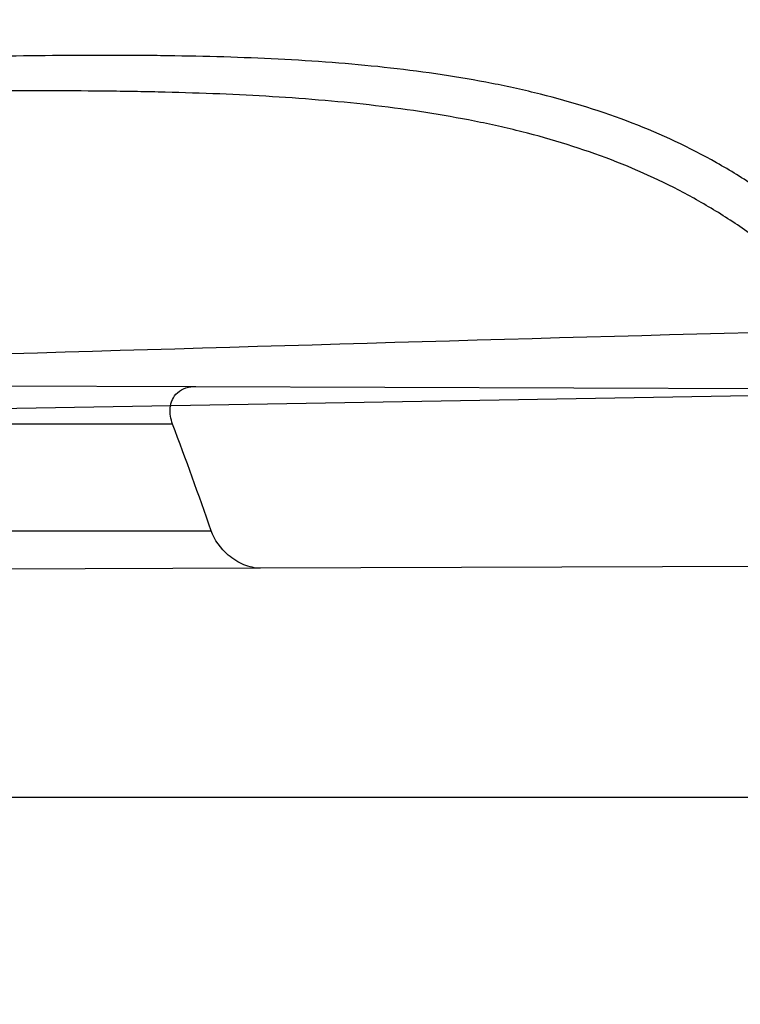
# Model space of a CAD drawing. Header units: millimetres. Extents: x 0 to 297, y 0 to 210.
# Tile 42 of 256: x 141.6342 to 141.6951, y 90.9306 to 91.0137. Entities that reach past the tile are written whole.
import ezdxf

# ---------------------------------------------------------------- set-up
doc = ezdxf.new("R2010")
doc.units = ezdxf.units.MM
doc.header["$LTSCALE"] = 16.335
doc.layers.get('0').update_dxf_attribs({"linetype": 'CONTINUOUS'})
for name, color, linetype in [('01_GLOBAL', 7, 'CONTINUOUS'), ('INTFCLR_1', 7, 'CONTINUOUS'), ('INTFCLR_144815', 7, 'CONTINUOUS')]:
    doc.layers.add(name, color=color, linetype=linetype)

msp = doc.modelspace()

# ---------------------------------------------------------------- linework, layer by layer
at = {"color": 7, "linetype": 'Continuous'}
msp.add_circle((142.5788034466, 92.2083412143), 3.42, dxfattribs=at)
at = {"color": 9, "linetype": 'Continuous'}
msp.add_arc((142.5788034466, 92.2083412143), 3.3761688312, 182.9674534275, 267.0325465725, dxfattribs=at)
at = {"layer": '01_GLOBAL', "color": 7, "linetype": 'Continuous'}
msp.add_circle((142.5788034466, 92.2083412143), 3.465, dxfattribs=at)
at = {"layer": 'INTFCLR_1', "color": 9, "linetype": 'Continuous'}
for p, q in [((141.6086399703, 90.98291990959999), (141.6490417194, 90.9827788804)), ((141.6958671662, 90.9819898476), (141.3049732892, 90.9751667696)), ((141.6470938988, 90.97958959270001), (141.6063579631, 90.97958959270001)), ((141.6100029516, 90.97058959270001), (141.6503436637, 90.97058959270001)), ((141.6545242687, 90.96741944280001), (141.6148828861, 90.9672810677)), ((141.264551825, 90.9480895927), (141.7410849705, 90.9480895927))]:
    msp.add_line(p, q, dxfattribs=at)
at = {"layer": 'INTFCLR_1', "color": 6, "linetype": 'Continuous'}
for p, q in [((141.6490417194, 90.9827788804), (141.7201135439, 90.9825307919)), ((141.7245857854, 90.9676640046), (141.6545242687, 90.96741944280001))]:
    msp.add_line(p, q, dxfattribs=at)
for centre, radius, start, end in [((141.273551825, 90.84008959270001), 0.5431065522, 270, 90.00000002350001), ((141.273551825, 90.84008959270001), 0.5161422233, 270, 90.00000002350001), ((141.2736455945, 90.8396562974), 0.3988044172, 19.166507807, 20.5412722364)]:
    msp.add_arc(centre, radius, start, end, dxfattribs=at)
at = {"layer": 'INTFCLR_1', "color": 9, "linetype": 'Continuous'}
msp.add_arc((142.2714731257, 69.7659909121), 21.2291205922, 91.54702906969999, 91.7475204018, dxfattribs=at)
for points, knots in [([(141.7564146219, 90.67214758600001), (141.7574831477, 90.6750551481), (141.7595771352, 90.68092625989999), (141.7635668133, 90.69283277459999), (141.7700402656, 90.7142045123), (141.7760428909, 90.73928884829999), (141.7800065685, 90.7617077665), (141.7816728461, 90.7731553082), (141.7825328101, 90.7797764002), (141.7845176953, 90.7963988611), (141.7865801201, 90.82480135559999), (141.786249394, 90.85831129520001), (141.7846909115, 90.8800272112), (141.783710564, 90.8900544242), (141.7829887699, 90.8967234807), (141.7807586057, 90.9147232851), (141.7756949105, 90.94354598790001), (141.7683980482, 90.97168599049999), (141.7631787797, 90.98838778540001), (141.7612158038, 90.9943618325), (141.7582294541, 91.0031618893), (141.7514922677, 91.0215597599), (141.7398577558, 91.04856209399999), (141.7266081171, 91.07407256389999), (141.7173713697, 91.0897744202), (141.7130543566, 91.096763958), (141.7101864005, 91.1013200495), (141.7024300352, 91.1133026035), (141.6894327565, 91.1316928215), (141.6713790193, 91.1540805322), (141.6560874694, 91.1708617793), (141.64540551, 91.18158825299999), (141.6394993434, 91.18726746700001), (141.6313044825, 91.1949266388), (141.6198341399, 91.2049554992), (141.6074179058, 91.2146860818), (141.5999877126, 91.21997005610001), (141.5969902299, 91.2219990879), (141.595231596, 91.2231656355), (141.5931919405, 91.2244765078), (141.5909359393, 91.2258549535), (141.5889565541, 91.22699033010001), (141.587260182, 91.2278794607), (141.5858677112, 91.2285262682), (141.5847587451, 91.228921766), (141.5839916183, 91.22910084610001), (141.5833474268, 91.229003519), (141.5832219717, 91.22839726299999), (141.5835311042, 91.22772715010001), (141.5840679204, 91.2267985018), (141.5849352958, 91.22562953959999), (141.5860911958, 91.2242042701), (141.587545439, 91.22253261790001), (141.5892822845, 91.2206136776), (141.5909074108, 91.2188652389), (141.5923395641, 91.21734229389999), (141.5948337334, 91.21470682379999), (141.5989725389, 91.2103803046), (141.6073909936, 91.20154652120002), (141.6165855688, 91.19163585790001), (141.6249614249, 91.18216354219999), (141.6301387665, 91.17614023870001), (141.6384641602, 91.1662523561), (141.6512098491, 91.1502285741), (141.6679191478, 91.126915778), (141.680013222, 91.107884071), (141.6879313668, 91.094337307), (141.6933038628, 91.08480936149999), (141.702572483, 91.0674180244), (141.7149508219, 91.0411554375), (141.7234902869, 91.0192594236), (141.7274621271, 91.00790684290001)], [0, 0, 0, 0, 0.0103790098, 0.0208837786, 0.0420711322, 0.08518383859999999, 0.1071959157, 0.1183352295, 0.1239409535, 0.1295662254, 0.1744257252, 0.2192335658, 0.2417179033, 0.2473538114, 0.2529901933, 0.2641930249, 0.3081221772, 0.3509242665, 0.3614865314, 0.3667493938, 0.3719931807, 0.3926229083, 0.4323809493, 0.4704125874, 0.488853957, 0.4934075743, 0.4979380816, 0.506891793, 0.541232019, 0.5733300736, 0.6031972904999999, 0.6172524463, 0.624045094, 0.6306497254, 0.6548348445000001, 0.6750681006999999, 0.6834748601, 0.6853777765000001, 0.68719583, 0.6905456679, 0.6935010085, 0.6960526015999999, 0.698191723, 0.6999112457, 0.7012080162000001, 0.7020916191, 0.7026257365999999, 0.703100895, 0.7038825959, 0.7050751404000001, 0.7066972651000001, 0.7087491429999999, 0.7112254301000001, 0.7141189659, 0.7174213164, 0.7192231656, 0.7211235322, 0.729579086, 0.7392841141, 0.7620097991, 0.7748694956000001, 0.7816475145, 0.7886215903, 0.818178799, 0.8502213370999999, 0.88468242, 0.8936821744, 0.9027945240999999, 0.9213302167, 0.9597016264, 1, 1, 1, 1]), ([(141.7358975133, 91.0071406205), (141.7318460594, 91.01844594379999), (141.7231341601, 91.04025096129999), (141.7105173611, 91.0663792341), (141.701072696, 91.0836773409), (141.6955966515, 91.0931566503), (141.6875212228, 91.1066417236), (141.6751867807, 91.12558434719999), (141.6581544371, 91.14877272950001), (141.6451671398, 91.16470230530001), (141.6366834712, 91.1745312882), (141.6314052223, 91.1805210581), (141.6228646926, 91.18994094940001), (141.613493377, 91.19978937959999), (141.6049081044, 91.20856863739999), (141.6006923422, 91.21286001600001), (141.5981418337, 91.21548448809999), (141.5966958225, 91.2169787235), (141.5943954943, 91.2194050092), (141.5923320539, 91.2215537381), (141.5877441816, 91.2270898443), (141.589474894, 91.22708959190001)], [0, 0, 0, 0, 0.1351411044, 0.2639657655, 0.326251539, 0.3568857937, 0.3871506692, 0.5031238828, 0.6110823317, 0.7107727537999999, 0.7343091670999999, 0.7571888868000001, 0.8006105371, 0.8773801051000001, 0.9101731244, 0.9387430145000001, 0.9451630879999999, 0.9512497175, 0.9624026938, 0.9805243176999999, 1, 1, 1, 1]), ([(141.589474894, 91.22708959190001), (141.5901302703, 91.2270894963), (141.5934664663, 91.2257697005), (141.5972968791, 91.2235292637), (141.6010154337, 91.2211904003), (141.6028021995, 91.2200263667), (141.6058484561, 91.21800314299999), (141.6133970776, 91.21273816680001), (141.6260174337, 91.20304741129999), (141.6376862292, 91.1930563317), (141.6460232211, 91.1854269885), (141.6520280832, 91.1797738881), (141.6628847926, 91.1691018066), (141.6784293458, 91.15240674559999), (141.6967876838, 91.1301309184), (141.7100118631, 91.1118246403), (141.7179037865, 91.099896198), (141.7208202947, 91.09536318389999), (141.7252087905, 91.0884116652), (141.734595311, 91.0728013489), (141.748064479, 91.04743455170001), (141.7598995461, 91.0205684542), (141.766753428, 91.0022608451), (141.7697904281, 90.99350690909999), (141.7717861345, 90.9875658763), (141.7770905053, 90.9709626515), (141.7845086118, 90.94298471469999), (141.7896594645, 90.91431187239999), (141.7919274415, 90.89640779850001), (141.7926613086, 90.8897756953), (141.793657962, 90.87980496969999), (141.795242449, 90.8582113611), (141.7955788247, 90.82488434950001), (141.7934815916, 90.79663997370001), (141.7914638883, 90.7801127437), (141.7905895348, 90.7735282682), (141.788895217, 90.7621430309), (141.7848639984, 90.73984187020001), (141.7787596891, 90.71489416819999), (141.7721799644, 90.6936469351), (141.768123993, 90.6818069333), (141.7659952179, 90.6759685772), (141.7649089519, 90.6730772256)], [0, 0, 0, 0, 0.0031306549, 0.0166311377, 0.0214593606, 0.0240790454, 0.0268205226, 0.0389267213, 0.0680356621, 0.1027866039, 0.1122691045, 0.1220183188, 0.1421809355, 0.1849822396, 0.2309158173, 0.2799873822, 0.2927706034, 0.2992370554, 0.3057353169, 0.3320403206, 0.3862319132, 0.4428084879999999, 0.4721383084, 0.4795908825, 0.487069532, 0.5020757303, 0.5628487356, 0.6251729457, 0.6410612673, 0.6490543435, 0.6570463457, 0.6889269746, 0.7524526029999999, 0.8160592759, 0.8240370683, 0.8319876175, 0.8477879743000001, 0.8790177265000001, 0.9402188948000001, 0.970317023, 0.9852457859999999, 1, 1, 1, 1]), ([(141.7253905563, 90.95128740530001), (141.724973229, 90.95288689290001), (141.7243076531, 90.95527262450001), (141.7233398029, 90.95842231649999), (141.7218420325, 90.963004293), (141.71935493, 90.9696054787), (141.7163531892, 90.97591489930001), (141.7141387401, 90.97987542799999), (141.7126401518, 90.9823921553), (141.7099336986, 90.98652218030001), (141.7056479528, 90.99189626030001), (141.7011888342, 90.9960574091), (141.6980236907, 90.9984691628), (141.695867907, 90.9999798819), (141.6919530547, 91.00239324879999), (141.6859110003, 91.0052094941), (141.6801357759, 91.0069946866), (141.6761363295, 91.00793918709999), (141.6733675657, 91.0085168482), (141.6683827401, 91.0093736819), (141.6610182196, 91.0101702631), (141.653474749, 91.0105553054), (141.6480509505, 91.0106794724), (141.6448667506, 91.0107164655), (141.6399940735, 91.0107416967), (141.6326138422, 91.0106735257), (141.6226920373, 91.01046249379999), (141.6160338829, 91.0102829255), (141.6126829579, 91.0101837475)], [0, 0, 0, 0, 0.0346278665, 0.051871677, 0.0690216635, 0.135606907, 0.1994957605, 0.215141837, 0.2306514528, 0.2608466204, 0.3185308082, 0.3741944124, 0.3880448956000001, 0.4018755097, 0.4293241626, 0.4842905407, 0.5409817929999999, 0.5556132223, 0.5703744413, 0.6002237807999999, 0.6615312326, 0.7254044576, 0.7584008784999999, 0.7751754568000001, 0.7921112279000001, 0.8604747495, 0.9297738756, 1, 1, 1, 1]), ([(141.7274621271, 91.00790684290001), (141.7315912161, 90.9961048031), (141.7390893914, 90.97185256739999), (141.7462276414, 90.94067982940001), (141.7497519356, 90.91986040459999), (141.7511690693, 90.91003879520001), (141.7520562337, 90.903430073), (141.7542266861, 90.88522496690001), (141.7563129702, 90.8552042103), (141.7560193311, 90.8250769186), (141.75492511, 90.80665849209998), (141.7544248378, 90.79993719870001), (141.7535799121, 90.7899339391), (141.7512498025, 90.76863348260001), (141.7458257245, 90.73651859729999), (141.7391945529, 90.7098498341), (141.7346932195, 90.69454437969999), (141.7328673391, 90.6885424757), (141.7295794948, 90.67824709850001), (141.7226337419, 90.6583743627), (141.7115361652, 90.63128552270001), (141.7001192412, 90.60802526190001), (141.6927555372, 90.5944485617), (141.6900841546, 90.589659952), (141.6861147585, 90.582673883), (141.6775648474, 90.56827510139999), (141.6639972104, 90.5475548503), (141.6473654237, 90.5249373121), (141.6353721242, 90.510182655), (141.6284582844, 90.5020841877), (141.6258517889, 90.4990615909), (141.6214530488, 90.49403413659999), (141.6133270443, 90.48498786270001), (141.6044845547, 90.4755649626), (141.5965053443, 90.4672222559), (141.5917239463, 90.4622035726), (141.5879282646, 90.458105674), (141.5854794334, 90.455268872), (141.5841304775, 90.4534756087), (141.5835709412, 90.4525240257), (141.5832318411, 90.4518413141), (141.5833749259, 90.4509528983), (141.5852684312, 90.45133920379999), (141.5873513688, 90.45233756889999), (141.5911230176, 90.4543766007), (141.5947207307, 90.45666834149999), (141.5976748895, 90.4586369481), (141.5995705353, 90.45994039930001), (141.602756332, 90.46217006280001), (141.6078515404, 90.4659004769), (141.6149715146, 90.47143524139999), (141.62561538, 90.4801941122), (141.6351418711, 90.48873792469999), (141.6434777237, 90.4967321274), (141.649452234, 90.502628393), (141.6602195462, 90.51373015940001), (141.6755659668, 90.5310421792), (141.6935858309, 90.5540599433), (141.7064887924, 90.5729162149), (141.7141583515, 90.5851797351), (141.7169899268, 90.589838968), (141.721250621, 90.59698783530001), (141.7303494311, 90.61303956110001), (141.743335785, 90.63909440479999), (141.7522698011, 90.66086912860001), (141.7564146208, 90.6721475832)], [0, 0, 0, 0, 0.0419354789, 0.08505031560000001, 0.1071497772, 0.1127379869, 0.1183317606, 0.1295131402, 0.1742263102, 0.2191466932, 0.230445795, 0.2361065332, 0.241751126, 0.2641147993, 0.3079545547, 0.3508736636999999, 0.3561840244, 0.3614616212, 0.3719139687, 0.3924297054, 0.4320526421, 0.4700131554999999, 0.4792642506, 0.483852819, 0.4884035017, 0.5062126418, 0.5400088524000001, 0.5714206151, 0.6003317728, 0.6037560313, 0.6071340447, 0.6137178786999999, 0.6261602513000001, 0.6479155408, 0.6570536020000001, 0.6648783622, 0.6711643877, 0.6757843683, 0.6774462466, 0.6786751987, 0.6794900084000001, 0.6799813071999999, 0.6813020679, 0.6842478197, 0.6888651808, 0.6950795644, 0.6987591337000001, 0.70073729, 0.7027989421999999, 0.7117993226, 0.7219139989, 0.7330405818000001, 0.7580265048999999, 0.7648041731, 0.7717766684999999, 0.7861782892, 0.816667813, 0.8493175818, 0.8841610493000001, 0.8932352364, 0.8978283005, 0.9024468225, 0.9211469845, 0.9596997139, 1, 1, 1, 1]), ([(141.5894748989, 90.4530895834), (141.5892979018, 90.4530896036), (141.5888645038, 90.453175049), (141.5888868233, 90.45395412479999), (141.5893505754, 90.4547556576), (141.5901524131, 90.4559470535), (141.5913747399, 90.4574296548), (141.5929802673, 90.4592514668), (141.5949656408, 90.4613878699), (141.5971947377, 90.4637206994), (141.5996190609, 90.4662163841), (141.6031782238, 90.46985252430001), (141.6105296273, 90.4773399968), (141.6195432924, 90.486704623), (141.6278287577, 90.4956995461), (141.6323134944, 90.500698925), (141.6349707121, 90.50370456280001), (141.642015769, 90.5117541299), (141.6542358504, 90.5264206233), (141.6711890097, 90.54891642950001), (141.6850238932, 90.56953556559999), (141.6937443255, 90.58386952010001), (141.6977917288, 90.5908225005), (141.7005148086, 90.5955870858), (141.7080176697, 90.6090898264), (141.7196527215, 90.63222718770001), (141.7309710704, 90.65919529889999), (141.7380553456, 90.6789827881), (141.7414080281, 90.689232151), (141.74326968, 90.6952065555), (141.7478571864, 90.7104352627), (141.754617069, 90.7369742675), (141.7601493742, 90.7689508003), (141.7625257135, 90.7901596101), (141.7633872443, 90.80011831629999), (141.7638973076, 90.8068091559), (141.7650129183, 90.8251434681), (141.7653124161, 90.8551382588), (141.7631848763, 90.8850242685), (141.7609722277, 90.9031442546), (141.7600677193, 90.9097228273), (141.758622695, 90.9195008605), (141.7550282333, 90.9402318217), (141.7477475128, 90.9712699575), (141.7401050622, 90.9953997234), (141.7358975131, 91.00714062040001)], [0, 0, 0, 0, 0.0008731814, 0.0017184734, 0.0032338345, 0.0055641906, 0.008732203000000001, 0.0127298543, 0.0175349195, 0.0231216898, 0.028646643, 0.0346996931, 0.0482229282, 0.0804128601, 0.09881585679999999, 0.1085510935, 0.1135452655, 0.1186072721, 0.1613234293, 0.207686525, 0.2575125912, 0.2837456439, 0.2904463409, 0.297201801, 0.3108185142, 0.3666506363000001, 0.4248611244, 0.4549770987, 0.470314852, 0.4780577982, 0.4858479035, 0.548777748, 0.6130125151, 0.6457681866, 0.6540348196, 0.6623247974, 0.6788712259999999, 0.7446474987, 0.8101274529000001, 0.8265054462, 0.8346996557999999, 0.8428862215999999, 0.8752668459, 0.9384715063, 1, 1, 1, 1]), ([(141.7229346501, 90.950562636), (141.7225203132, 90.9520869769), (141.7218596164, 90.95436026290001), (141.7209005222, 90.9573606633), (141.7194166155, 90.9617297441), (141.7169546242, 90.9680267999), (141.7139955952, 90.9740387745), (141.7118172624, 90.9778135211), (141.7103415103, 90.9802161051), (141.7076752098, 90.9841638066), (141.7034603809, 90.98930325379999), (141.6990952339, 90.9932809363), (141.6959998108, 90.99559177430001), (141.6938889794, 90.9970435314), (141.6900556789, 90.9993663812), (141.6841506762, 91.0020863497), (141.6785147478, 91.0038272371), (141.6746112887, 91.00475625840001), (141.6719096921, 91.0053289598), (141.6670470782, 91.0061827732), (141.6598660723, 91.0070039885), (141.6525099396, 91.0074362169), (141.6472212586, 91.0076044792), (141.6441167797, 91.00766953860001), (141.6393662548, 91.00773907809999), (141.632170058, 91.0077458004), (141.6224934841, 91.00764605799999), (141.6159991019, 91.0075437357), (141.61273008, 91.00748667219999)], [0, 0, 0, 0, 0.0341067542, 0.0511005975, 0.068008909, 0.1337310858, 0.1969343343, 0.2124407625, 0.2278215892, 0.257805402, 0.3152480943, 0.3708921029, 0.3847695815, 0.3986396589, 0.4261925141, 0.481455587, 0.5385040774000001, 0.553232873, 0.5680896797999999, 0.5981246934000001, 0.6597952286, 0.7240152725, 0.7571801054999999, 0.774039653, 0.7910593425, 0.8597607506, 0.9294066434, 1, 1, 1, 1])]:
    msp.add_open_spline(points, degree=3, knots=knots, dxfattribs=at)
at = {"layer": 'INTFCLR_1', "color": 6, "linetype": 'Continuous'}
for points, knots in [([(141.6277114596, 91.22708959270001), (141.62722335, 91.22708959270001), (141.6272941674, 91.2251154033), (141.6286240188, 91.2237135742), (141.6303773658, 91.2209404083), (141.6330579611, 91.2176754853), (141.636536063, 91.21338186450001), (141.6409148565, 91.2081556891), (141.6460561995, 91.2020006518), (141.6515635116, 91.19533394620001), (141.6570035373, 91.1886267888), (141.6620669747, 91.18224014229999), (141.6667156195, 91.1762455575), (141.6709428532, 91.17066993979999), (141.6747632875, 91.16552206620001), (141.678203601, 91.1607902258), (141.6812975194, 91.15645408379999), (141.684076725, 91.1524886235), (141.6865629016, 91.14888322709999), (141.6887839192, 91.1456142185), (141.6907670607, 91.14265455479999), (141.6925435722, 91.139969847), (141.6941233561, 91.1375556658), (141.6955259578, 91.1353899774), (141.6967707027, 91.1334503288), (141.6978866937, 91.13169669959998), (141.6988796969, 91.1301244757), (141.6997620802, 91.12871811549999), (141.7005836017, 91.12740101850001), (141.7014128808, 91.12606327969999), (141.7023097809, 91.1246072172), (141.7032931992, 91.12299941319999), (141.7043734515, 91.121219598), (141.7055619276, 91.1192446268), (141.706875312, 91.1170411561), (141.7083246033, 91.11458304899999), (141.7099237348, 91.11183694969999), (141.7116817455, 91.10877663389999), (141.7136163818, 91.10535704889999), (141.7157436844, 91.1015316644), (141.7180830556, 91.0972414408), (141.7206593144, 91.0924115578), (141.7234900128, 91.0869698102), (141.726590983, 91.0808326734), (141.7299816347, 91.0738979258), (141.7336899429, 91.06602274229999), (141.7377398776, 91.05703497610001), (141.7421529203, 91.0467148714), (141.7469453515, 91.0347982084), (141.7521299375, 91.02090744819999), (141.7576364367, 91.0047235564), (141.7631009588, 90.9866925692), (141.7681397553, 90.9675743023), (141.7724835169, 90.948235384), (141.7760959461, 90.928843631), (141.7789762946, 90.9094758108), (141.7811396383, 90.8901288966), (141.78259316, 90.8708485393), (141.7833500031, 90.85161596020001), (141.7834187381, 90.8324615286), (141.782807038, 90.8133676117), (141.7815194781, 90.7943366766), (141.7795595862, 90.7753839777), (141.7769236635, 90.75647136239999), (141.7736112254, 90.7376240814), (141.7696058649, 90.7188012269), (141.7649044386, 90.700026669), (141.7595680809, 90.6815608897), (141.7539109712, 90.6643011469), (141.7483372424, 90.6489785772), (141.7431614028, 90.6358921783), (141.7384031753, 90.6246472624), (141.7340415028, 90.6149110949), (141.7300563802, 90.60642995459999), (141.7264192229, 90.5989959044), (141.7231040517, 90.5924542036), (141.7200858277, 90.5866790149), (141.7173473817, 90.581575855), (141.7148681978, 90.57706222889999), (141.7126227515, 90.5730569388), (141.7105887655, 90.5694929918), (141.7087453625, 90.56631374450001), (141.7070795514, 90.563481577), (141.705579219, 90.560962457), (141.7042282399, 90.55871863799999), (141.7030062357, 90.55670860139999), (141.701896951, 90.554899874), (141.7008702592, 90.5532389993), (141.6998448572, 90.5515926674), (141.698741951, 90.54983502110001), (141.697495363, 90.547864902), (141.6960930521, 90.5456696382), (141.6945138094, 90.5432229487), (141.6927331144, 90.5404962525), (141.6907308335, 90.5374685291), (141.6884841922, 90.5341192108), (141.6859642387, 90.5304209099), (141.6831423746, 90.52634758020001), (141.6799866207, 90.5218758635), (141.6764721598, 90.51699345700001), (141.6725652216, 90.5116795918), (141.668231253, 90.50591584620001), (141.6634587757, 90.49971750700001), (141.6582464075, 90.493104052), (141.6526341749, 90.48615232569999), (141.646910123, 90.4792048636), (141.6415439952, 90.4727739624), (141.6369559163, 90.4673043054), (141.633315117, 90.4628207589), (141.6305101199, 90.4594209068), (141.6286771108, 90.45653647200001), (141.6273060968, 90.45510292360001), (141.6272194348, 90.45308959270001), (141.6277114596, 90.45308959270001)], [0, 0, 0, 0, 0.0017146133, 0.0041239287, 0.0077631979, 0.0127375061, 0.019147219, 0.0271011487, 0.0367138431, 0.0473099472, 0.0574795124, 0.0670486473, 0.07593967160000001, 0.0841262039, 0.0916267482, 0.0984583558, 0.1046766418, 0.1103381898, 0.1154683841, 0.1200606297, 0.1242209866, 0.1279830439, 0.1313690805, 0.1343557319, 0.1370466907, 0.1394649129, 0.141657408, 0.1435788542, 0.1452969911, 0.147110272, 0.1491076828, 0.1513042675, 0.1537308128, 0.1564212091, 0.1594011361, 0.1627417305, 0.1664450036, 0.1705638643, 0.1751393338, 0.1802462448, 0.1859394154, 0.1923045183, 0.1994748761, 0.2074861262, 0.2164579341, 0.2265900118, 0.2380620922, 0.2510852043, 0.2660147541, 0.2831767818, 0.3031618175, 0.3260557, 0.3493456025, 0.3725974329, 0.3956655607, 0.4186206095, 0.4413650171, 0.4640353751, 0.4865253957, 0.5089623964, 0.531306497, 0.5536180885, 0.5759523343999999, 0.598223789, 0.6206818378, 0.6431588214, 0.6658101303, 0.6886542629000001, 0.710664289, 0.7296002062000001, 0.7459208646, 0.7600932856, 0.7724882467, 0.7833944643, 0.793008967, 0.8015592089, 0.8091555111, 0.8158987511, 0.8219029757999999, 0.8272448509, 0.832028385, 0.8363175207, 0.8401542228, 0.8435703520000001, 0.8466171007, 0.8493545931, 0.8518335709, 0.8540704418, 0.8562135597, 0.8586467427, 0.8613594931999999, 0.864403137, 0.8677972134, 0.87158895, 0.8758429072, 0.8805481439, 0.8857559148, 0.8915631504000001, 0.8979547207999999, 0.9049814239, 0.9126947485, 0.9211229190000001, 0.9303127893, 0.9401736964, 0.9507020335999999, 0.9616958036, 0.9717974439, 0.9801138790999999, 0.9868020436, 0.9920080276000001, 0.9957951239, 0.9982716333, 1, 1, 1, 1]), ([(141.6277114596, 90.45308959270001), (141.628171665, 90.45308959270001), (141.6293857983, 90.4535584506), (141.6315047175, 90.4546851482), (141.6344755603, 90.4566024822), (141.6382959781, 90.45932618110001), (141.6430293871, 90.46297042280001), (141.6486619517, 90.46758769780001), (141.6548706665, 90.47298156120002), (141.6611699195, 90.47874448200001), (141.6671157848, 90.4844418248), (141.6725640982, 90.4898702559), (141.6775235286, 90.49499331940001), (141.6820174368, 90.4997851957), (141.6860792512, 90.50424019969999), (141.6897364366, 90.50835687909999), (141.6930192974, 90.51213812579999), (141.695970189, 90.5156093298), (141.6986132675, 90.51877794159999), (141.7009775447, 90.5216603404), (141.7030883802, 90.5242738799), (141.7049778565, 90.526646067), (141.7066938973, 90.528827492), (141.7083843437, 90.53100071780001), (141.7101852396, 90.53334413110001), (141.7120971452, 90.53586602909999), (141.7139888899, 90.53839686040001), (141.7158471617, 90.5409158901), (141.7177807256, 90.5435730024), (141.719921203, 90.54655873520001), (141.7223135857, 90.5499520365), (141.7249869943, 90.55381783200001), (141.7279695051, 90.558226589), (141.7312859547, 90.56325135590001), (141.7349620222, 90.56898214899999), (141.739037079, 90.5755449), (141.7435494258, 90.58308452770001), (141.7485344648, 90.591778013), (141.7540294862, 90.6018595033), (141.760066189, 90.61360340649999), (141.766684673, 90.62742065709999), (141.7737557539, 90.64350792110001), (141.780825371, 90.6613597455), (141.7874356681, 90.68018148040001), (141.7933066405, 90.6992600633), (141.7983875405, 90.71840914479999), (141.8026952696, 90.7376081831), (141.8062277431, 90.7567556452), (141.8090134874, 90.77590353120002), (141.811058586, 90.7949702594), (141.8123825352, 90.81398619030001), (141.8129971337, 90.83293247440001), (141.8129122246, 90.8518123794), (141.8121342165, 90.87063713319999), (141.8106673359, 90.8893947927), (141.8085112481, 90.9080934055), (141.8056642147, 90.9267302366), (141.8021262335, 90.9452767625), (141.7978831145, 90.9637745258), (141.7929277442, 90.9822003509), (141.7872355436, 91.0005755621), (141.7808222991, 91.0188067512), (141.7739442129, 91.03620618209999), (141.7670434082, 91.0519657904), (141.7605810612, 91.0655293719), (141.7546880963, 91.07706645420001), (141.7493295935, 91.08696962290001), (141.7444701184, 91.0955139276), (141.7400702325, 91.1029297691), (141.7360941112, 91.1093927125), (141.7325006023, 91.1150506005), (141.7292596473, 91.12001098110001), (141.726339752, 91.12437206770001), (141.7237187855, 91.128203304), (141.7213647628, 91.13157857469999), (141.7192605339, 91.1345456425), (141.717372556, 91.1371689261), (141.7156764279, 91.13949490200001), (141.7140548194, 91.1416921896), (141.7123690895, 91.1439503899), (141.7105117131, 91.1464071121), (141.7085985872, 91.1489024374), (141.7066793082, 91.1513715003), (141.7047357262, 91.15383994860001), (141.7026024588, 91.1565116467), (141.7002196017, 91.15944934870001), (141.69755058, 91.1626834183), (141.6945697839, 91.1662275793), (141.6912418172, 91.1701004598), (141.6875371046, 91.1743119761), (141.6834171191, 91.178874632), (141.6788518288, 91.1837864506), (141.6738154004, 91.18903530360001), (141.6682758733, 91.1946010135), (141.6622344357, 91.2004349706), (141.6557918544, 91.2063757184), (141.6493931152, 91.21197413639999), (141.6435362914, 91.2168073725), (141.6386043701, 91.22062540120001), (141.6346411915, 91.223465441), (141.6315795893, 91.22545094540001), (141.6294126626, 91.22660901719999), (141.6281767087, 91.22708959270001), (141.6277114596, 91.22708959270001)], [0, 0, 0, 0, 0.0015510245, 0.0042404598, 0.008161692, 0.0134191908, 0.0200669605, 0.0282845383, 0.0379646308, 0.04778133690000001, 0.0570562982, 0.0657163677, 0.0737008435, 0.0810864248, 0.08785639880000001, 0.09401872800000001, 0.09964461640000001, 0.1047327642, 0.1093734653, 0.1135510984, 0.1172970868, 0.1206958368, 0.1237721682, 0.1266512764, 0.1299751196, 0.1337328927, 0.1373171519, 0.1406241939, 0.1442827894, 0.1483924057, 0.1530055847, 0.1582756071, 0.1642330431, 0.1709447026, 0.1785661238, 0.1871788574, 0.1969791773, 0.2081785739, 0.2209513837, 0.2356728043, 0.2526768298, 0.2725784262, 0.2948857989, 0.3173719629, 0.3397942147, 0.362144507, 0.3841260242, 0.4060931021, 0.4277499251, 0.4493238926, 0.4707068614, 0.4919794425, 0.5131973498, 0.5343237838, 0.5554641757, 0.5765947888, 0.5977467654, 0.6189899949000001, 0.6402145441, 0.6616941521, 0.6832817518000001, 0.7050322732, 0.7268136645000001, 0.7463228, 0.7630041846, 0.7774428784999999, 0.7899800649, 0.8009502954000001, 0.8105690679, 0.8190401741, 0.8265233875, 0.8331581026, 0.8390096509, 0.8442114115, 0.8488026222, 0.8528784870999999, 0.8564706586, 0.8596954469, 0.8625805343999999, 0.8656744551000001, 0.8691928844, 0.8729603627, 0.8762716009, 0.879732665, 0.8835489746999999, 0.8877941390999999, 0.8924809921, 0.8976810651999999, 0.9034017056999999, 0.9096904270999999, 0.916584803, 0.9241199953, 0.932290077, 0.9411002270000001, 0.9505839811, 0.960593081, 0.9706330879, 0.9792338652, 0.9861845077, 0.991642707, 0.9956806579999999, 0.9984319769, 1, 1, 1, 1]), ([(141.6470938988, 90.97958959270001), (141.646933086, 90.98001871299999), (141.6467339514, 90.9809684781), (141.6473809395, 90.9824711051), (141.6484974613, 90.9827807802), (141.6490417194, 90.9827788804)], [0, 0, 0, 0, 0.3094513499, 0.6324765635, 1, 1, 1, 1]), ([(141.6545242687, 90.96741944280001), (141.6540446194, 90.9674177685), (141.6530434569, 90.9676572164), (141.6514772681, 90.9686427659), (141.650619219, 90.96979671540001), (141.6503436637, 90.97058959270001)], [0, 0, 0, 0, 0.2611760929, 0.542939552, 1, 1, 1, 1])]:
    msp.add_open_spline(points, degree=3, knots=knots, dxfattribs=at)
at = {"layer": 'INTFCLR_144815', "color": 6, "linetype": 'Continuous'}
for radius in [0.5743020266, 0.5472855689]:
    msp.add_circle((141.273551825, 90.84008959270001), radius, dxfattribs=at)
for radius, start, end in [(0.7917112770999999, 313.9937911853, 154.5150993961), (0.7647112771, 312.9543589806, 154.5144414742), (0.73941501, 282.2440355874, 71.2863570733), (0.5949342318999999, 45.0000000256, 314.9999999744), (0.5938695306, 44.999999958, 315.000000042), (0.5930090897, 44.99999997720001, 315.0000000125), (0.5750735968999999, 47.86578076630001, 312.1342192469), (0.5834285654, 308.490992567, 51.50900743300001), (0.5760164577, 313.9992414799, 46.00075850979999)]:
    msp.add_arc((141.273551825, 90.84008959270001), radius, start, end, dxfattribs=at)
at = {"layer": 'INTFCLR_144815', "color": 9, "linetype": 'Continuous'}
for centre, radius, start, end in [((141.273551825, 90.84008959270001), 0.6197635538, 52.2436298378, 307.7563701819), ((141.273551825, 90.84008959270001), 0.7345008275, 292.4997540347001, 54.0964566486), ((141.2735550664, 90.84009111), 0.6625959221, 292.4997540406, 54.09645665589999), ((141.2735518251, 90.84008959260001), 0.5937131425, 314.0862202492, 45.9137797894), ((141.273551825, 90.84008959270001), 0.5795156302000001, 313.8592910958, 46.1407088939), ((141.273551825, 90.84008959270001), 0.5757241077, 314.0319604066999, 45.9680396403)]:
    msp.add_arc(centre, radius, start, end, dxfattribs=at)
at = {"layer": 'INTFCLR_144815', "color": 6, "linetype": 'Continuous'}
for points, knots in [([(141.8173538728, 90.8400895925), (141.8173538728, 90.8429179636), (141.8173118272, 90.8485754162), (141.8171225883, 90.85706124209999), (141.8168070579, 90.8655470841), (141.8163650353, 90.87403295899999), (141.8157962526, 90.88251870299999), (141.8151003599, 90.891004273), (141.8142769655, 90.8994892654), (141.8133255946, 90.9079734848), (141.8122457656, 90.91645624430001), (141.8110369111, 90.9249371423), (141.8096985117, 90.9334151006), (141.8082299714, 90.94188934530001), (141.8066308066, 90.95035831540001), (141.8049004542, 90.9588208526), (141.8030385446, 90.9672748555), (141.80104466, 90.9757185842), (141.7989186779, 90.98414922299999), (141.7966604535, 90.9925643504), (141.7942702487, 91.0009603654), (141.7917483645, 91.0093340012), (141.789095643, 91.01768070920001), (141.7863130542, 91.02599619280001), (141.7834022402, 91.03427485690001), (141.7803651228, 91.0425111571), (141.7772043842, 91.0506984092), (141.7739232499, 91.0588295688), (141.7705257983, 91.06689663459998), (141.767016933, 91.07489092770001), (141.763402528, 91.0828029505), (141.7596895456, 91.09062233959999), (141.7558861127, 91.0983379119), (141.7520015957, 91.10593770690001), (141.7480466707, 91.1134090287), (141.744033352, 91.1207385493), (141.7399749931, 91.1279124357), (141.7358862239, 91.13491655), (141.7317828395, 91.1417366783), (141.7276816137, 91.148358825), (141.7236000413, 91.1547695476), (141.7195560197, 91.1609563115), (141.7155674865, 91.1669078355), (141.7116520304, 91.17261441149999), (141.7078264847, 91.17806819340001), (141.7041065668, 91.1832633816), (141.7005065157, 91.1881963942), (141.6970389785, 91.19286569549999), (141.6937149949, 91.1972715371), (141.690544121, 91.20141556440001), (141.6875338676, 91.20530135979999), (141.6846894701, 91.2089345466), (141.6820136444, 91.2123229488), (141.6795073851, 91.21547549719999), (141.6771704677, 91.2184015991), (141.6750020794, 91.22111039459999), (141.6730008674, 91.22361076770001), (141.6711651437, 91.22591115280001), (141.669493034, 91.2280194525), (141.6679826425, 91.2299427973), (141.666632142, 91.23168780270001), (141.6654391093, 91.2332604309), (141.6644023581, 91.2346669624), (141.6635160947, 91.2359113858), (141.6627882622, 91.2370028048), (141.6621863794, 91.2379330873), (141.6617182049, 91.2388949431), (141.6610997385, 91.2396961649), (141.6615040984, 91.2405846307), (141.6617698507, 91.240589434)], [0, 0, 0, 0, 0.0193136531, 0.0386315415, 0.05795820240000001, 0.0772974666, 0.0966541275, 0.1160313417, 0.1354339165, 0.1548642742, 0.1743271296, 0.1938240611, 0.2133596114, 0.2329339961, 0.2525510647, 0.2722100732, 0.2919141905, 0.3116608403, 0.3314519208, 0.351283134, 0.3711547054, 0.3910601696, 0.4109974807, 0.4309575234, 0.4509352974, 0.4709189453, 0.4908990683, 0.5108615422, 0.5307908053, 0.5506690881, 0.5704756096, 0.5901867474, 0.6097758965, 0.6292133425, 0.6484663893, 0.6674992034, 0.6862731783, 0.7047472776, 0.7228785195, 0.7406226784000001, 0.7579352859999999, 0.7747726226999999, 0.7910927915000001, 0.8068568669, 0.8220298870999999, 0.8365818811, 0.8504883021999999, 0.8637310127, 0.8762964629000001, 0.8881752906, 0.8993620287, 0.9098612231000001, 0.9196832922, 0.928844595, 0.9373624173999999, 0.9452545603, 0.952538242, 0.9592315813, 0.9653514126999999, 0.970913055, 0.9759307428, 0.980418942, 0.9843915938, 0.9878631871, 0.9908472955, 0.9933569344, 0.9954053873, 0.9981850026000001, 1, 1, 1, 1]), ([(141.6746009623, 90.43958975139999), (141.6743294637, 90.43959473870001), (141.6739346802, 90.44051627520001), (141.6745467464, 90.4413356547), (141.6750158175, 90.4423304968), (141.6756162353, 90.44328992), (141.6763427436, 90.4444157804), (141.6772268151, 90.4456987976), (141.6782605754, 90.44714833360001), (141.6794495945, 90.44876833), (141.6807951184, 90.4505653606), (141.6822994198, 90.4525454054), (141.6839649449, 90.45471611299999), (141.6857956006, 90.45708743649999), (141.6877946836, 90.4596693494), (141.6899625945, 90.4624689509), (141.6922956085, 90.46548894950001), (141.6947877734, 90.46873001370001), (141.6974360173, 90.4721973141), (141.7002434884, 90.4759050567), (141.7032142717, 90.479869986), (141.7063442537, 90.4840993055), (141.7096232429, 90.48859288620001), (141.7130388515, 90.4933481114), (141.7165811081, 90.4983662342), (141.7202374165, 90.50364521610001), (141.7239937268, 90.50918105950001), (141.7278347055, 90.5149677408), (141.731743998, 90.52099726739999), (141.735704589, 90.5272598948), (141.7396991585, 90.53374437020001), (141.7437104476, 90.540438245), (141.7477216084, 90.5473282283), (141.7517165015, 90.5544005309), (141.7556799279, 90.56164117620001), (141.7595977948, 90.56903626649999), (141.7634572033, 90.57657217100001), (141.767246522, 90.5842357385), (141.7709553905, 90.5920144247), (141.7745746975, 90.5998964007), (141.7780965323, 90.60787062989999), (141.7815140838, 90.6159268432), (141.7848215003, 90.6240554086), (141.7880144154, 90.63224886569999), (141.7910827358, 90.6404831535), (141.7940232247, 90.64874868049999), (141.7968372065, 90.6570474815), (141.7995279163, 90.6653897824), (141.8020958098, 90.6737784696), (141.8045374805, 90.68220316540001), (141.8068514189, 90.6906590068), (141.8090350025, 90.6991353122), (141.811086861, 90.7076240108), (141.8130074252, 90.7161235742), (141.8147973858, 90.72463376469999), (141.8164574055, 90.7331545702), (141.8179878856, 90.74168503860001), (141.8193889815, 90.750222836), (141.8206608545, 90.75876512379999), (141.8218038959, 90.7673101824), (141.8228186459, 90.77585753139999), (141.8237055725, 90.7844065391), (141.8244651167, 90.7929567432), (141.8250976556, 90.80150752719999), (141.8256035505, 90.8100588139), (141.825983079, 90.8186102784), (141.8262364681, 90.8271620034), (141.8263638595, 90.8357137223), (141.8263653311, 90.8442655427), (141.8262408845, 90.8528172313), (141.825990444, 90.8613689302), (141.8256138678, 90.8699203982), (141.8251109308, 90.8784716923), (141.8244813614, 90.887022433), (141.8237248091, 90.89557247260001), (141.8228408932, 90.9041213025), (141.821829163, 90.912668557), (141.8206891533, 90.9212135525), (141.8194203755, 90.92975547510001), (141.8180223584, 90.9382932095), (141.8164946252, 90.9468255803), (141.8148367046, 90.9553513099), (141.8130483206, 90.963868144), (141.8111294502, 90.9723729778), (141.8090801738, 90.9808627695), (141.8069004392, 90.98933536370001), (141.8045900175, 90.9977893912), (141.8021489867, 91.00622242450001), (141.7995780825, 91.01463013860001), (141.7968786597, 91.02300697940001), (141.794052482, 91.0313470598), (141.7911015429, 91.0396447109), (141.7880284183, 91.0478935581), (141.7848363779, 91.0560864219), (141.7815294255, 91.0642154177), (141.7781123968, 91.07227190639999), (141.7745910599, 91.08024645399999), (141.7709722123, 91.0881288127), (141.7672637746, 91.0959079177), (141.7634748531, 91.1035719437), (141.7596157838, 91.11110838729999), (141.7556981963, 91.11850409), (141.7517349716, 91.12574544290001), (141.7477402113, 91.1328185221), (141.7437291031, 91.139709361), (141.7397177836, 91.14640416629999), (141.7357230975, 91.1528896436), (141.7317622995, 91.15915334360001), (141.7278527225, 91.165183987), (141.7240113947, 91.17097180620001), (141.7202546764, 91.17650879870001), (141.7165979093, 91.18178892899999), (141.7130551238, 91.18680822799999), (141.7096387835, 91.1915648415), (141.7063596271, 91.1960589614), (141.7032265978, 91.2002926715), (141.7002468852, 91.2042696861), (141.6974259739, 91.20799513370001), (141.6947677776, 91.2114752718), (141.6922747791, 91.2147172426), (141.689948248, 91.21772876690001), (141.6877884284, 91.2205179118), (141.6857947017, 91.2230929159), (141.6839658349, 91.225461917), (141.6823001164, 91.22763286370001), (141.6807955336, 91.2296132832), (141.6794499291, 91.23141037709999), (141.6782609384, 91.2330304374), (141.6772266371, 91.234480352), (141.6763438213, 91.235762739), (141.6756133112, 91.23689083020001), (141.6750243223, 91.237843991), (141.6745991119, 91.2386960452), (141.6741632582, 91.23944360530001), (141.6741898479, 91.240581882), (141.6746009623, 91.240589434)], [0, 0, 0, 0, 0.0009311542, 0.0023661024, 0.0034197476, 0.004708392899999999, 0.006238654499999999, 0.0080169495, 0.0100497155, 0.0123440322, 0.0149074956, 0.0177478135, 0.0208710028, 0.0242896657, 0.0280205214, 0.0320682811, 0.0364316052, 0.0411066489, 0.04608797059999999, 0.0513925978, 0.0570544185, 0.0630770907, 0.069434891, 0.0761294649, 0.08315356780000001, 0.09049758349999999, 0.0981493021, 0.1060937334, 0.1143137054, 0.1227901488, 0.1315025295, 0.1404294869, 0.1495493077, 0.1588404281, 0.1682819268, 0.1778537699, 0.1875370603, 0.197314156, 0.207168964, 0.217086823, 0.2270545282, 0.2370604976, 0.2470942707, 0.2571461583, 0.2672135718, 0.2772260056, 0.2872285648, 0.2972614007, 0.3072826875, 0.3173107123, 0.3273382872, 0.3373435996, 0.3473246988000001, 0.3572841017, 0.367223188, 0.3771444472, 0.387051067, 0.3969410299, 0.4068119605, 0.4166652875, 0.4265028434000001, 0.4363264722, 0.4461370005, 0.4559367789, 0.4657270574, 0.4755104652, 0.4852884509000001, 0.4950636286, 0.5048374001, 0.5146124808, 0.5243903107, 0.5341735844, 0.5439637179, 0.5537632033, 0.5635732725, 0.5733961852, 0.5832332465, 0.5930862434, 0.6029564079, 0.6128446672, 0.6227518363, 0.6326790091, 0.6426268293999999, 0.6525927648, 0.6625749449, 0.6725742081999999, 0.6825911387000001, 0.6926266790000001, 0.7026779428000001, 0.7127386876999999, 0.7228052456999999, 0.7328732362, 0.7429368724, 0.7529895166, 0.7630233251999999, 0.7730292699, 0.7829971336, 0.7929151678, 0.8027701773, 0.8125475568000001, 0.8222311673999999, 0.8318035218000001, 0.8412455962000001, 0.8505374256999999, 0.8596580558, 0.8685859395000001, 0.8772993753, 0.8857769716, 0.8939982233, 0.9019439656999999, 0.9095970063, 0.9169424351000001, 0.9239679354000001, 0.9306640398, 0.9370242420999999, 0.9430448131, 0.9487246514, 0.9540648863, 0.9590688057, 0.9637413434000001, 0.9680887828, 0.9721183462, 0.9758379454, 0.9792560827, 0.9823810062, 0.9852211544, 0.9877847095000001, 0.9900792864, 0.992112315, 0.993890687, 0.995421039, 0.9967097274, 0.9977633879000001, 0.9985900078, 1, 1, 1, 1]), ([(141.6367999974, 91.22708959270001), (141.6364399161, 91.22708959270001), (141.6363255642, 91.2257295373), (141.6372569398, 91.2246598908), (141.63838536, 91.2227304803), (141.640177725, 91.22043632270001), (141.6424921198, 91.21746939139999), (141.6453817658, 91.2139362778), (141.6488464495, 91.20973608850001), (141.6528933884, 91.2048489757), (141.6575677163, 91.199162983), (141.6628623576, 91.1926298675), (141.6687637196, 91.1851889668), (141.6752395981, 91.1767911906), (141.6822044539, 91.1674440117), (141.6895907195, 91.157123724), (141.6972639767, 91.1458992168), (141.7051198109, 91.13380263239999), (141.7130153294, 91.12094050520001), (141.7208404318, 91.1073882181), (141.7284773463, 91.0932606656), (141.7358420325, 91.0786403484), (141.7428534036, 91.06363170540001), (141.7494631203, 91.0482979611), (141.755622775, 91.03272547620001), (141.7613102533, 91.0169574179), (141.7665038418, 91.0010528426), (141.7711928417, 90.98505273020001), (141.7753772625, 90.9689752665), (141.7790480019, 90.9528793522), (141.7822197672, 90.9367335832), (141.7848866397, 90.9206013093), (141.7870606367, 90.9044473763), (141.7887417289, 90.888322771), (141.7899368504, 90.8722155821), (141.7906506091, 90.85614051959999), (141.7908088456, 90.8454361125), (141.7908088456, 90.84008959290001)], [0, 0, 0, 0, 0.0025344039, 0.005901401, 0.0109295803, 0.0177704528, 0.0265540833, 0.0373505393, 0.04991676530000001, 0.0648695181, 0.0820131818, 0.1017234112, 0.1240566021, 0.1488553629, 0.1763609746, 0.2060970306, 0.2381748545, 0.2720515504, 0.3076064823, 0.3443876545, 0.3821831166, 0.4206251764, 0.4595934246, 0.4987613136, 0.5381325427, 0.5774437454, 0.6167240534, 0.6558745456, 0.6947773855, 0.7336358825, 0.7720551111, 0.8105726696, 0.8487051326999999, 0.8867612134, 0.9246626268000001, 0.9623689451, 1, 1, 1, 1]), ([(141.6876600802, 91.22708959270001), (141.6873876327, 91.22708959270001), (141.6869901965, 91.2261607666), (141.6875708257, 91.2253271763), (141.6880138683, 91.224310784), (141.6885845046, 91.22333053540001), (141.6892758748, 91.22218000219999), (141.6901180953, 91.2208688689), (141.6911032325, 91.2193879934), (141.6922361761, 91.21773389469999), (141.693517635, 91.2159004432), (141.6949495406, 91.213881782), (141.696533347, 91.21167127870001), (141.6982702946, 91.2092621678), (141.7001613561, 91.20664723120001), (141.702206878, 91.20381933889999), (141.7044067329, 91.2007711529), (141.7067598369, 91.1974957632), (141.7092643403, 91.193986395), (141.7119171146, 91.1902371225), (141.7147138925, 91.18624270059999), (141.7176489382, 91.1819990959), (141.7207150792, 91.1775035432), (141.7239035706, 91.17275489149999), (141.7272041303, 91.1677537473), (141.7306050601, 91.1625025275), (141.7340933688, 91.1570055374), (141.737654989, 91.1512689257), (141.7412750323, 91.1453005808), (141.7449380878, 91.1391099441), (141.7486285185, 91.1327077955), (141.7523307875, 91.12610594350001), (141.7560297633, 91.1193168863), (141.759710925, 91.11235358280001), (141.7633605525, 91.10522919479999), (141.7669658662, 91.0979568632), (141.7705151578, 91.0905494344), (141.7739978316, 91.08301930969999), (141.7774044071, 91.0753783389), (141.7807265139, 91.06763769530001), (141.7839568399, 91.0598078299), (141.7870890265, 91.0518985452), (141.7901177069, 91.0439187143), (141.7930382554, 91.0358767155), (141.7958469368, 91.02777984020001), (141.7985405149, 91.0196351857), (141.8011165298, 91.0114486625), (141.8035728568, 91.0032261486), (141.8059080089, 90.9949723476), (141.8081207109, 90.9866920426), (141.8102101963, 90.97838888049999), (141.8121758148, 90.9700666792), (141.814017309, 90.9617281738), (141.8157344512, 90.95337641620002), (141.8173273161, 90.9450134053), (141.8187959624, 90.93664150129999), (141.8201406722, 90.9282620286), (141.8213616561, 90.9198768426), (141.8224592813, 90.9114868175), (141.823433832, 90.90309336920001), (141.8242856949, 90.8946969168), (141.8250151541, 90.8862985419), (141.8256225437, 90.8778984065), (141.8261081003, 90.8694973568), (141.8264720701, 90.8610953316), (141.826714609, 90.8526929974), (141.8268358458, 90.84429018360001), (141.8268358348, 90.8358874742), (141.8267145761, 90.82748467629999), (141.8264720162, 90.8190823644), (141.8261080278, 90.8106804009), (141.8256224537, 90.8022794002), (141.8250150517, 90.79387936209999), (141.8242855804, 90.78548105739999), (141.823433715, 90.7770847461), (141.8224591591, 90.7686913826), (141.8213615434, 90.7603015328), (141.8201405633, 90.7519164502), (141.818795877, 90.7435371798), (141.8173272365, 90.7351653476), (141.8157344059, 90.7268025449), (141.8140172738, 90.71845084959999), (141.8121758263, 90.7101125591), (141.8102102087, 90.7017903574), (141.8081207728, 90.6934873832), (141.805908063, 90.68520703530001), (141.8035729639, 90.67695340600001), (141.801116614, 90.66873079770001), (141.7985406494, 90.6605444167), (141.7958470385, 90.6523996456), (141.7930384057, 90.6443028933), (141.7901178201, 90.636260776), (141.7870891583, 90.6282809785), (141.7839569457, 90.6203716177), (141.7807266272, 90.6125417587), (141.7774045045, 90.60480106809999), (141.7739979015, 90.5971600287), (141.7705152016, 90.5896298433), (141.7669658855, 90.582222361), (141.7633605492, 90.5749499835), (141.759710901, 90.567825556), (141.7560297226, 90.56086222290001), (141.7523307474, 90.55407316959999), (141.748628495, 90.5474713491), (141.7449380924, 90.54106924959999), (141.7412750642, 90.5348786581), (141.737655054, 90.528910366), (141.7340934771, 90.5231738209), (141.7306052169, 90.5176769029), (141.7272043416, 90.5124257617), (141.7239038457, 90.50742470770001), (141.7207154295, 90.50267616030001), (141.7176493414, 90.4981806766), (141.7147143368, 90.4939371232), (141.7119175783, 90.4899427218), (141.7092648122, 90.4861934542), (141.7067603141, 90.4826840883), (141.7044071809, 90.4794086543), (141.702207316, 90.4763604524), (141.700161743, 90.4735324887), (141.6982706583, 90.47091752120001), (141.6965336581, 90.4685083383), (141.6949498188, 90.466297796), (141.6935178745, 90.4642790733), (141.6922363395, 90.462445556), (141.691103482, 90.4607914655), (141.6901178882, 90.4593103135), (141.6892769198, 90.45799983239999), (141.6885816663, 90.4568471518), (141.6880221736, 90.45587298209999), (141.6876198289, 90.4550040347), (141.6872095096, 90.4542385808), (141.687244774, 90.45308959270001), (141.6876600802, 90.45308959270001)], [0, 0, 0, 0, 0.0009748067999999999, 0.0024843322, 0.0035889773, 0.0049377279, 0.0065370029, 0.0083930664, 0.0105121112, 0.0129009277, 0.0155662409, 0.0185155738, 0.0217561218, 0.0252958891, 0.029142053, 0.0333024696, 0.0377835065, 0.0425919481, 0.0477324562, 0.0532095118, 0.059024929, 0.0651792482, 0.071670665, 0.0784946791, 0.0856442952, 0.09310988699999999, 0.1008792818, 0.1089378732, 0.1172690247, 0.1258543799, 0.1346742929, 0.1437082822, 0.1529356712, 0.1623360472, 0.1718891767, 0.1815756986, 0.1913773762, 0.2012771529, 0.211259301, 0.2213094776, 0.2314148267, 0.2415638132, 0.2517458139, 0.2619526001, 0.2721754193, 0.2824085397, 0.2926450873, 0.3028812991, 0.3131119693, 0.3233349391, 0.3335463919, 0.3437455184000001, 0.3539296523, 0.3640990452, 0.3742517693, 0.3843890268, 0.3945097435, 0.4046157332, 0.4147062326, 0.4247836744, 0.4348478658, 0.4449015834, 0.4549448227, 0.4649806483, 0.4750093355, 0.4850340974, 0.4950553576, 0.5050763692, 0.5150976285, 0.5251223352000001, 0.5351510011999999, 0.5451866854, 0.5552299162, 0.5652834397, 0.5753475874, 0.5854247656, 0.5955152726, 0.6056208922, 0.6157416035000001, 0.6258785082, 0.6360313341, 0.6462002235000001, 0.6563845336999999, 0.6665832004, 0.6767949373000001, 0.6870173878, 0.6972484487, 0.7074841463, 0.7177211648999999, 0.7279537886, 0.7381770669, 0.7483834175, 0.7585658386, 0.7687147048, 0.7788200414, 0.7888703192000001, 0.7988525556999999, 0.8087524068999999, 0.8185541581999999, 0.8282407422, 0.8377939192, 0.8471943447, 0.8564217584, 0.8654556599, 0.8742755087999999, 0.8828608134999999, 0.8911918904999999, 0.8992503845, 0.907019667, 0.9144851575, 0.9216346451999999, 0.9284584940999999, 0.9349497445, 0.9411040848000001, 0.9469194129, 0.9523964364, 0.9575370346, 0.9623454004, 0.9668266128, 0.9709869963, 0.9748333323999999, 0.9783730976, 0.9816137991, 0.9845631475, 0.9872286, 0.9896174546, 0.9917366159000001, 0.9935927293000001, 0.995192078, 0.9965408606, 0.9976455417, 0.9985140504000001, 1, 1, 1, 1])]:
    msp.add_open_spline(points, degree=3, knots=knots, dxfattribs=at)

doc.saveas('drawing.dxf')
